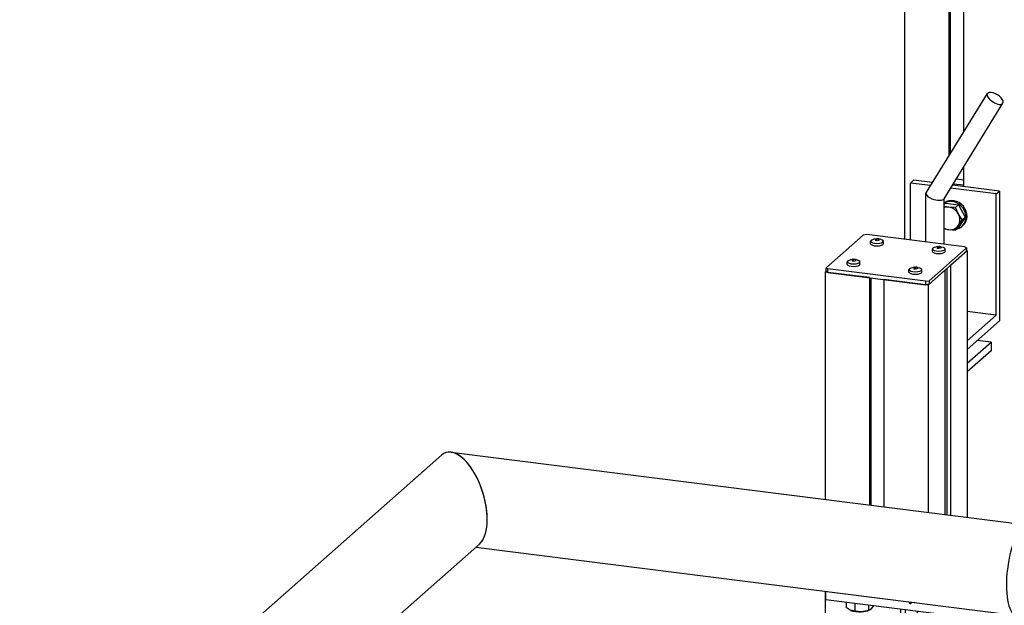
# Model space of a CAD drawing. Header units: millimetres. Extents: x 4464 to 5058, y 2900 to 3320.
# Tile 105 of 110: x 5023 to 5037, y 3217 to 3225. Entities that reach past the tile are written whole.
import ezdxf

# ---------------------------------------------------------------- set-up
doc = ezdxf.new("R2010")
doc.units = ezdxf.units.MM
doc.linetypes.add('STRICHPUNKT2', pattern=[18.5, 10, -4, 0.5, -4])
doc.layers.get('0').update_dxf_attribs({"linetype": 'CONTINUOUS'})
doc.layers.add('LE_ALL', color=7, linetype='CONTINUOUS', lineweight=50)
doc.layers.add('LE_GREEN', color=3, linetype='CONTINUOUS')
doc.layers.add('LE_RED', color=1, linetype='CONTINUOUS')

# ---------------------------------------------------------------- blocks, each defined once
blk = doc.blocks.new('PV-SCHERM PROFIEL 60X37_00578', base_point=(5036.11, 3223.383))
for p, q in [((5035.309, 3221.919), (5035.309, 3229.269)), ((5035.929, 3223.09), (5035.929, 3229.161)), ((5036.11, 3223.383), (5036.11, 3229.168)), ((5036.11, 3222.639), (5036.11, 3222.908))]:
    blk.add_line(p, q)
blk.add_lwpolyline([(5035.912, 3223.062), (5035.912, 3229.193), (5035.309, 3229.269)])
blk = doc.blocks.new('PV-SCHERM PROFIEL 60X37_00577')
blk.add_blockref('PV-SCHERM PROFIEL 60X37_00578', (5036.11, 3223.383))
blk = doc.blocks.new('Profielen_00572')
blk.add_blockref('PV-SCHERM PROFIEL 60X37_00577', (0, 0))
blk = doc.blocks.new('Massieve as 10_00636', base_point=(5036.644, 3223.772))
for p, q in [((5035.597, 3222.553), (5036.431, 3223.904)), ((5035.841, 3222.472), (5036.644, 3223.772)), ((5035.594, 3221.883), (5035.594, 3222.542)), ((5035.844, 3221.852), (5035.844, 3222.477))]:
    blk.add_line(p, q)
for centre, major_axis, ratio, start_param, end_param in [((5036.538, 3223.838), (0.106, -0.066), 0.455342, 0, 3.141593), ((5036.538, 3223.838), (0.106, -0.066), 0.455342, 3.141593, 6.283185), ((5035.719, 3222.512), (0.124, -0.035), 0.396084, 3.029645, 3.25354), ((5035.719, 3222.512), (0.124, -0.035), 0.396084, 3.25354, 4.462969), ((5035.719, 3222.512), (0.124, -0.035), 0.396084, 4.462969, 6.171238)]:
    blk.add_ellipse(centre, major_axis=major_axis, ratio=ratio, start_param=start_param, end_param=end_param)
blk = doc.blocks.new('Massieve as 10_00635')
blk.add_blockref('Massieve as 10_00636', (5036.644, 3223.772))
blk = doc.blocks.new('Hoeklijn 75x50x5_00639', base_point=(5036.156, 3220.54))
for p, q in [((5035.382, 3222.686), (5035.426, 3222.725)), ((5035.684, 3222.693), (5035.426, 3222.725)), ((5035.382, 3221.91), (5035.382, 3222.686)), ((5035.658, 3222.651), (5035.382, 3222.686)), ((5036.551, 3222.539), (5035.931, 3222.617)), ((5036.596, 3222.578), (5035.957, 3222.658))]:
    blk.add_line(p, q)
for points in [[(5036.596, 3222.578), (5036.596, 3220.81), (5036.156, 3220.422)], [(5036.551, 3220.889), (5036.551, 3222.539), (5036.596, 3222.578)], [(5036.156, 3220.54), (5036.551, 3220.889), (5036.156, 3220.939)]]:
    blk.add_lwpolyline(points)
blk = doc.blocks.new('Hoeklijn 75x50x5_00638')
blk.add_blockref('Hoeklijn 75x50x5_00639', (5036.156, 3220.54))
blk = doc.blocks.new('1011 Moerblok M8_00645', base_point=(5035.969, 3222.678))
for p, q in [((5036.01, 3222.744), (5036.11, 3222.732)), ((5035.969, 3222.678), (5036.11, 3222.66))]:
    blk.add_line(p, q)
blk = doc.blocks.new('1011 Moerblok M8_00644')
blk.add_blockref('1011 Moerblok M8_00645', (5035.969, 3222.678))
blk = doc.blocks.new('Sluitring (DIN 125)-M8_00647', base_point=(5036.099, 3222.109))
blk.add_line((5036.085, 3222.096), (5036.099, 3222.109))
for centre, start_param, end_param in [((5035.967, 3222.259), 6.283185, 9.353196), ((5035.953, 3222.246), 6.283185, 9.257041), ((5035.953, 3222.246), 5.846659, 6.283185)]:
    blk.add_ellipse(centre, major_axis=(0.132, -0.15), ratio=0.881917, start_param=start_param, end_param=end_param)
blk = doc.blocks.new('Sluitring (DIN 125)-M8_00646')
blk.add_blockref('Sluitring (DIN 125)-M8_00647', (5036.099, 3222.109))
blk = doc.blocks.new('Zeskant tapbout-M8x20 (DIN 933)_00649', base_point=(5036.037, 3222.265))
for p, q in [((5035.865, 3222.411), (5035.844, 3222.393)), ((5035.906, 3222.358), (5035.844, 3222.369)), ((5035.865, 3222.411), (5036.04, 3222.389)), ((5035.999, 3222.352), (5035.906, 3222.358)), ((5036.04, 3222.389), (5035.999, 3222.352)), ((5036.037, 3222.265), (5035.999, 3222.352)), ((5036.037, 3222.112), (5036.086, 3222.188)), ((5036.128, 3222.224), (5036.04, 3222.082)), ((5035.844, 3222.063), (5035.906, 3222.052)), ((5035.906, 3222.052), (5035.999, 3222.045)), ((5035.999, 3222.045), (5036.037, 3222.112)), ((5036.04, 3222.082), (5035.999, 3222.045))]:
    blk.add_line(p, q)
blk.add_lwpolyline([(5036.04, 3222.389), (5036.128, 3222.224), (5036.086, 3222.188), (5036.037, 3222.265)])
for start_param, end_param in [(2.356194, 2.772724), (1.308997, 2.356194), (0.261799, 1.308997), (5.081258, 5.497787), (5.497787, 6.544985)]:
    blk.add_ellipse((5035.906, 3222.205), major_axis=(0.107, -0.122), ratio=0.881917, start_param=start_param, end_param=end_param)
blk = doc.blocks.new('Zeskant tapbout-M8x20 (DIN 933)_00648')
blk.add_blockref('Zeskant tapbout-M8x20 (DIN 933)_00649', (5036.037, 3222.265))
blk = doc.blocks.new('Montage scherm_00642')
for name in ['1011 Moerblok M8_00644', 'Sluitring (DIN 125)-M8_00646', 'Zeskant tapbout-M8x20 (DIN 933)_00648']:
    blk.add_blockref(name, (0, 0))
blk = doc.blocks.new('deel aan het scherm_00637')
for name in ['Hoeklijn 75x50x5_00638', 'Montage scherm_00642']:
    blk.add_blockref(name, (0, 0))
blk = doc.blocks.new('Koppeling draaibaar windscherm_00634')
for name in ['Massieve as 10_00635', 'deel aan het scherm_00637']:
    blk.add_blockref(name, (0, 0))
blk = doc.blocks.new('Privacyscherm 60-37_00547')
for name in ['Profielen_00572', 'Koppeling draaibaar windscherm_00634']:
    blk.add_blockref(name, (0, 0))
blk = doc.blocks.new('BALUSTER PROFIEL 80X15 R4_01868', base_point=(5035.921, 3212.937))
for p, q in [((5035.252, 3205.283), (5035.252, 3216.886)), ((5035.317, 3205.34), (5035.317, 3216.878)), ((5035.481, 3216.857), (5035.317, 3216.878)), ((5035.481, 3205.484), (5035.481, 3216.857)), ((5035.61, 3205.598), (5035.61, 3216.841)), ((5036.246, 3215.252), (5035.853, 3216.81)), ((5036.246, 3206.15), (5036.246, 3215.252))]:
    blk.add_line(p, q)
blk.add_lwpolyline([(5036.252, 3206.15), (5036.252, 3215.203)])
for centre, major_axis, ratio, start_param, end_param in [((5036.152, 3215.264), (0.065, -0.136), 0.559575, 0.864613, 1.22598), ((5035.884, 3212.64), (-0.037, -0.298), 0.333333, 3.141593, 6.283185), ((5035.884, 3212.64), (-0.037, -0.298), 0.333333, 0, 3.141593)]:
    blk.add_ellipse(centre, major_axis=major_axis, ratio=ratio, start_param=start_param, end_param=end_param)
at = {"layer": 'LE_RED'}
for start_param, end_param in [(3.141593, 6.283185), (2.093172, 3.141593), (6.283185, 6.805561)]:
    blk.add_ellipse((5035.399, 3212.389), major_axis=(0.0496, -0.0563), ratio=0.881917, start_param=start_param, end_param=end_param, dxfattribs=at)
blk = doc.blocks.new('_01870', base_point=(5035.817, 3212.648))
at = {"layer": 'LE_ALL', "color": 1, "linetype": 'STRICHPUNKT2'}
for p, q in [((5035.884, 3212.64), (5035.884, 3212.993)), ((5035.817, 3212.648), (5035.954, 3212.631)), ((5035.884, 3212.64), (5036.016, 3212.757)), ((5035.884, 3212.64), (5035.751, 3212.523)), ((5035.884, 3212.64), (5035.884, 3212.286)), ((5035.399, 3212.389), (5035.294, 3212.402)), ((5035.386, 3212.377), (5035.44, 3212.425)), ((5035.399, 3212.389), (5035.399, 3212.495)), ((5035.399, 3212.389), (5035.399, 3212.283)), ((5035.399, 3212.389), (5035.504, 3212.376))]:
    blk.add_line(p, q, dxfattribs=at)
blk = doc.blocks.new('_01869')
blk.add_blockref('_01870', (5035.817, 3212.648))
blk = doc.blocks.new('DIN 13-M6_01872', base_point=(5035.44, 3212.342))
for start_param, end_param in [(3.141593, 6.283185), (0, 3.141593)]:
    blk.add_ellipse((5035.399, 3212.389), major_axis=(0.0413, -0.0469), ratio=0.881917, start_param=start_param, end_param=end_param)
at = {"layer": 'LE_RED'}
for start_param, end_param in [(3.141593, 6.283185), (2.093172, 3.141593), (6.283185, 6.805561)]:
    blk.add_ellipse((5035.399, 3212.389), major_axis=(0.0496, -0.0563), ratio=0.881917, start_param=start_param, end_param=end_param, dxfattribs=at)
blk = doc.blocks.new('DIN 13-M6_01871')
blk.add_blockref('DIN 13-M6_01872', (5035.44, 3212.342))
blk = doc.blocks.new('BALUSTER PROFIEL 80X15 R4_01867')
for name, p in [('BALUSTER PROFIEL 80X15 R4_01868', (5035.921, 3212.937)), ('_01869', (0, 0)), ('DIN 13-M6_01871', (0, 0))]:
    blk.add_blockref(name, p)
blk = doc.blocks.new('Hoeklijn 200x100x10_01875', base_point=(5035.69, 3203.083))
for p, q in [((5036.237, 3206.151), (5034.469, 3204.592)), ((5034.792, 3204.641), (5036.471, 3206.122)), ((5036.471, 3206.122), (5036.237, 3206.151)), ((5036.471, 3205.528), (5036.471, 3206.122)), ((5036.471, 3204.429), (5036.471, 3205.154)), ((5036.896, 3204.376), (5034.792, 3204.641)), ((5034.469, 3204.592), (5036.808, 3204.298)), ((5034.469, 3202.235), (5034.469, 3204.592)), ((5036.808, 3204.298), (5036.896, 3204.376)), ((5035.837, 3203.418), (5035.557, 3203.454)), ((5035.779, 3203.161), (5035.926, 3203.143)), ((5035.837, 3203.065), (5035.926, 3203.143)), ((5035.69, 3203.083), (5035.837, 3203.065))]:
    blk.add_line(p, q)
for points in [[(5036.808, 3201.941), (5036.896, 3202.019), (5036.896, 3204.376)], [(5034.469, 3202.235), (5036.808, 3201.941), (5036.808, 3204.298)]]:
    blk.add_lwpolyline(points)
for centre, major_axis, ratio, start_param, end_param in [((5036.383, 3204.866), (-0.0078, -0.062), 0.333333, 3.141593, 6.283185), ((5036.383, 3204.866), (-0.0078, -0.062), 0.333333, 0, 3.141593), ((5035.557, 3203.277), (0.124, -0.141), 0.881917, 3.141593, 4.597824), ((5035.557, 3203.277), (0.124, -0.141), 0.881917, 2.356194, 3.141593), ((5035.645, 3203.355), (0.124, -0.141), 0.881917, 3.505949, 4.597824), ((5035.837, 3203.242), (0.124, -0.141), 0.881917, 6.283185, 8.63938), ((5035.926, 3203.32), (0.124, -0.141), 0.881917, 5.497787, 5.918829), ((5035.837, 3203.242), (0.124, -0.141), 0.881917, 5.497787, 6.283185)]:
    blk.add_ellipse(centre, major_axis=major_axis, ratio=ratio, start_param=start_param, end_param=end_param)
blk = doc.blocks.new('_01877', base_point=(5035.937, 3203.329))
at = {"layer": 'LE_ALL', "color": 1, "linetype": 'STRICHPUNKT2'}
for p, q in [((5036.383, 3204.866), (5036.349, 3204.836)), ((5036.362, 3204.868), (5036.412, 3204.862)), ((5036.383, 3204.866), (5036.383, 3204.954)), ((5036.383, 3204.866), (5036.416, 3204.895)), ((5036.383, 3204.866), (5036.383, 3204.777)), ((5035.557, 3203.305), (5035.557, 3203.524)), ((5035.645, 3203.383), (5035.645, 3203.443)), ((5035.837, 3202.994), (5035.837, 3203.489)), ((5035.311, 3203.308), (5035.528, 3203.28)), ((5035.47, 3203.377), (5035.617, 3203.358)), ((5035.937, 3203.329), (5035.811, 3203.218)), ((5035.926, 3203.143), (5035.926, 3203.383))]:
    blk.add_line(p, q, dxfattribs=at)
blk = doc.blocks.new('_01876')
blk.add_blockref('_01877', (5035.937, 3203.329))
blk = doc.blocks.new('Hoeklijn 200x100x10_01874')
for name, p in [('Hoeklijn 200x100x10_01875', (5035.69, 3203.083)), ('_01876', (0, 0))]:
    blk.add_blockref(name, p)
blk = doc.blocks.new('Hoeklijn 200x100x10_01879', base_point=(5033.031, 3203.772))
for p, q in [((5033.973, 3204.744), (5035.252, 3205.872)), ((5031.78, 3204.931), (5031.868, 3205.009)), ((5031.868, 3205.009), (5033.973, 3204.744)), ((5034.119, 3204.637), (5031.78, 3204.931)), ((5031.78, 3204.931), (5031.78, 3202.795)), ((5033.031, 3203.772), (5032.751, 3203.807)), ((5032.884, 3203.437), (5033.031, 3203.418)), ((5032.973, 3203.515), (5033.12, 3203.496)), ((5033.12, 3203.496), (5033.031, 3203.418)), ((5031.78, 3202.684), (5031.78, 3202.574)), ((5034.469, 3202.589), (5034.119, 3202.28)), ((5034.119, 3202.28), (5031.78, 3202.574))]:
    blk.add_line(p, q)
blk.add_lwpolyline([(5035.252, 3205.636), (5034.119, 3204.637), (5034.119, 3202.28)])
for centre, start_param, end_param in [((5032.751, 3203.63), 2.356194, 3.141593), ((5032.839, 3203.708), 3.505949, 4.597824), ((5032.751, 3203.63), 3.141593, 4.597824), ((5033.031, 3203.595), 6.283185, 8.63938), ((5033.031, 3203.595), 5.497787, 6.283185), ((5033.12, 3203.673), 5.497787, 5.918829)]:
    blk.add_ellipse(centre, major_axis=(0.124, -0.141), ratio=0.881917, start_param=start_param, end_param=end_param)
blk = doc.blocks.new('_01881', base_point=(5033.131, 3203.683))
at = {"layer": 'LE_ALL', "color": 1, "linetype": 'STRICHPUNKT2'}
for p, q in [((5032.751, 3203.878), (5032.751, 3203.659)), ((5032.839, 3203.796), (5032.839, 3203.737)), ((5033.031, 3203.843), (5033.031, 3203.348)), ((5032.722, 3203.634), (5032.505, 3203.661)), ((5032.811, 3203.712), (5032.664, 3203.731)), ((5033.131, 3203.683), (5033.005, 3203.572)), ((5033.12, 3203.737), (5033.12, 3203.496))]:
    blk.add_line(p, q, dxfattribs=at)
blk = doc.blocks.new('_01880')
blk.add_blockref('_01881', (5033.131, 3203.683))
blk = doc.blocks.new('Hoeklijn 200x100x10_01878')
for name, p in [('Hoeklijn 200x100x10_01879', (5033.031, 3203.772)), ('_01880', (0, 0))]:
    blk.add_blockref(name, p)
blk = doc.blocks.new('Precisie buis 22x3_01883', base_point=(5035.859, 3212.441))
for p, q in [((5035.878, 3212.917), (5035.918, 3212.912)), ((5035.81, 3212.372), (5035.849, 3212.367))]:
    blk.add_line(p, q)
for major_axis, start_param, end_param in [((-0.034, -0.273), 3.141593, 6.283185), ((-0.025, -0.198), 3.141593, 6.283185), ((-0.034, -0.273), 0, 3.141593), ((-0.025, -0.198), 0, 3.141593)]:
    blk.add_ellipse((5035.884, 3212.64), major_axis=major_axis, ratio=0.333333, start_param=start_param, end_param=end_param)
blk = doc.blocks.new('Precisie buis 22x3_01882')
blk.add_blockref('Precisie buis 22x3_01883', (5035.859, 3212.441))
blk = doc.blocks.new('153.1.100 100 x 5 50 x 47 PM6_01885', base_point=(5034.23, 3217.015))
for p, q in [((5034.23, 3217.015), (5034.23, 3217.13)), ((5036.568, 3216.72), (5034.23, 3217.015)), ((5035.356, 3216.988), (5035.442, 3216.977)), ((5036.568, 3216.836), (5036.568, 3216.72)), ((5036.568, 3216.72), (5036.683, 3216.821))]:
    blk.add_line(p, q)
blk = doc.blocks.new('_01887', base_point=(5035.397, 3216.983))
at = {"layer": 'LE_ALL', "color": 1, "linetype": 'STRICHPUNKT2'}
blk.add_line((5035.397, 3216.983), (5035.369, 3216.959), dxfattribs=at)
blk = doc.blocks.new('_01886')
blk.add_blockref('_01887', (5035.397, 3216.983))
blk = doc.blocks.new('153.1.100 100 x 5 50 x 47 PM6_01884')
for name, p in [('153.1.100 100 x 5 50 x 47 PM6_01885', (5034.23, 3217.015)), ('_01886', (0, 0))]:
    blk.add_blockref(name, p)
blk = doc.blocks.new('Sluitring (DIN 125)-M10_01891', base_point=(5036.24, 3205.62))
for p, q in [((5036.193, 3205.626), (5036.24, 3205.62)), ((5036.13, 3205.13), (5036.177, 3205.124))]:
    blk.add_line(p, q)
at = {"layer": 'LE_GREEN'}
for centre, start_param, end_param in [((5036.162, 3205.378), 3.141593, 6.283185), ((5036.208, 3205.372), 3.141593, 6.283185), ((5036.208, 3205.372), 2.614153, 3.141593), ((5036.208, 3205.372), 0, 0.527439)]:
    blk.add_ellipse(centre, major_axis=(-0.031, -0.248), ratio=0.333333, start_param=start_param, end_param=end_param, dxfattribs=at)
blk = doc.blocks.new('Sluitring (DIN 125)-M10_01890')
blk.add_blockref('Sluitring (DIN 125)-M10_01891', (5036.24, 3205.62))
blk = doc.blocks.new('Hoge dopmoer (DIN 1587)-M10_01893', base_point=(5036.4, 3205.159))
for p, q in [((5036.219, 3205.588), (5036.385, 3205.567)), ((5036.372, 3205.162), (5036.431, 3205.155))]:
    blk.add_line(p, q)
for points in [[(5036.219, 3205.588), (5036.149, 3205.417), (5036.314, 3205.396)], [(5036.4, 3205.159), (5036.385, 3205.132), (5036.314, 3205.178), (5036.314, 3205.396), (5036.385, 3205.567), (5036.444, 3205.531)], [(5036.149, 3205.417), (5036.149, 3205.199), (5036.314, 3205.178)], [(5036.149, 3205.199), (5036.219, 3205.153), (5036.385, 3205.132)]]:
    blk.add_lwpolyline(points)
blk.add_lwpolyline([(5036.419, 3205.534), (5036.477, 3205.527, -1), (5036.431, 3205.155)], format="xyb")
for centre in [(5036.396, 3205.348), (5036.454, 3205.341)]:
    blk.add_ellipse(centre, major_axis=(-0.023, -0.186), ratio=0.333333, start_param=3.141593, end_param=6.283185)
blk = doc.blocks.new('Hoge dopmoer (DIN 1587)-M10_01892')
blk.add_blockref('Hoge dopmoer (DIN 1587)-M10_01893', (5036.4, 3205.159))
blk = doc.blocks.new('Montage hoeklijn aan baluster_01889')
for name in ['Sluitring (DIN 125)-M10_01890', 'Hoge dopmoer (DIN 1587)-M10_01892']:
    blk.add_blockref(name, (0, 0))
blk = doc.blocks.new('Carrosseriering M12 (ISO 7093 _ DIN 9021)_01896', base_point=(5033.087, 3203.569))
for centre, start_param, end_param in [((5032.979, 3203.691), 3.317607, 3.810313), ((5033.008, 3203.716), 3.536683, 3.810313), ((5032.979, 3203.691), 6.283185, 7.508071), ((5032.979, 3203.691), 5.614465, 6.283185), ((5033.008, 3203.716), 5.614465, 6.147079)]:
    blk.add_ellipse(centre, major_axis=(0.107, -0.122), ratio=0.881917, start_param=start_param, end_param=end_param)
blk = doc.blocks.new('Carrosseriering M12 (ISO 7093 _ DIN 9021)_01895')
blk.add_blockref('Carrosseriering M12 (ISO 7093 _ DIN 9021)_01896', (5033.087, 3203.569))
blk = doc.blocks.new('Hoge dopmoer (DIN 1587)-M12_01898', base_point=(5033.041, 3203.575))
at = {"layer": 'LE_RED'}
for start_param, end_param in [(3.502147, 3.696404), (5.728374, 6.283185), (0, 0.148825)]:
    blk.add_ellipse((5033.008, 3203.716), major_axis=(0.099, -0.113), ratio=0.881917, start_param=start_param, end_param=end_param, dxfattribs=at)
blk = doc.blocks.new('GEWINDE_01900', base_point=(5033.041, 3203.575))
blk.add_ellipse((5033.013, 3203.721), major_axis=(0.0843, -0.0956), ratio=0.881917, start_param=0, end_param=0.61832)
at = {"layer": 'LE_RED'}
for start_param, end_param in [(3.502147, 3.696404), (5.728374, 6.283185), (0, 0.148825)]:
    blk.add_ellipse((5033.008, 3203.716), major_axis=(0.099, -0.113), ratio=0.881917, start_param=start_param, end_param=end_param, dxfattribs=at)
blk = doc.blocks.new('GEWINDE_01899')
blk.add_blockref('GEWINDE_01900', (5033.041, 3203.575))
blk = doc.blocks.new('Hoge dopmoer (DIN 1587)-M12_01897')
for name, p in [('Hoge dopmoer (DIN 1587)-M12_01898', (5033.041, 3203.575)), ('GEWINDE_01899', (0, 0))]:
    blk.add_blockref(name, p)
blk = doc.blocks.new('Draadstang-M12x140_01902', base_point=(5031.802, 3202.822))
for p, q in [((5032.898, 3203.789), (5031.802, 3202.822)), ((5033.097, 3203.625), (5031.97, 3202.631))]:
    blk.add_line(p, q)
for start_param, end_param in [(6.283185, 9.424778), (3.141593, 6.283185)]:
    blk.add_ellipse((5031.886, 3202.726), major_axis=(0.0843, -0.0956), ratio=0.881917, start_param=start_param, end_param=end_param)
blk = doc.blocks.new('Draadstang-M12x140_01901')
blk.add_blockref('Draadstang-M12x140_01902', (5031.802, 3202.822))
blk = doc.blocks.new('Montage baluster_01894')
for name in ['Carrosseriering M12 (ISO 7093 _ DIN 9021)_01895', 'Draadstang-M12x140_01901', 'Hoge dopmoer (DIN 1587)-M12_01897']:
    blk.add_blockref(name, (0, 0))
blk = doc.blocks.new('Carrosseriering M12 (ISO 7093 _ DIN 9021)_01905', base_point=(5035.893, 3203.215))
for centre, start_param, end_param in [((5035.786, 3203.337), 3.317607, 3.810313), ((5035.815, 3203.363), 3.536683, 3.810313), ((5035.786, 3203.337), 6.283185, 7.508071), ((5035.786, 3203.337), 5.614465, 6.283185), ((5035.815, 3203.363), 5.614465, 6.147079)]:
    blk.add_ellipse(centre, major_axis=(0.107, -0.122), ratio=0.881917, start_param=start_param, end_param=end_param)
blk = doc.blocks.new('Carrosseriering M12 (ISO 7093 _ DIN 9021)_01904')
blk.add_blockref('Carrosseriering M12 (ISO 7093 _ DIN 9021)_01905', (5035.893, 3203.215))
blk = doc.blocks.new('Hoge dopmoer (DIN 1587)-M12_01907', base_point=(5035.847, 3203.221))
at = {"layer": 'LE_RED'}
for start_param, end_param in [(3.502147, 3.696404), (0, 0.148825), (5.728374, 6.283185)]:
    blk.add_ellipse((5035.815, 3203.363), major_axis=(0.099, -0.113), ratio=0.881917, start_param=start_param, end_param=end_param, dxfattribs=at)
blk = doc.blocks.new('GEWINDE_01909', base_point=(5035.847, 3203.221))
blk.add_ellipse((5035.819, 3203.367), major_axis=(0.0843, -0.0956), ratio=0.881917, start_param=6.283185, end_param=6.901505)
at = {"layer": 'LE_RED'}
for start_param, end_param in [(3.502147, 3.696404), (0, 0.148825), (5.728374, 6.283185)]:
    blk.add_ellipse((5035.815, 3203.363), major_axis=(0.099, -0.113), ratio=0.881917, start_param=start_param, end_param=end_param, dxfattribs=at)
blk = doc.blocks.new('GEWINDE_01908')
blk.add_blockref('GEWINDE_01909', (5035.847, 3203.221))
blk = doc.blocks.new('Hoge dopmoer (DIN 1587)-M12_01906')
for name, p in [('Hoge dopmoer (DIN 1587)-M12_01907', (5035.847, 3203.221)), ('GEWINDE_01908', (0, 0))]:
    blk.add_blockref(name, p)
blk = doc.blocks.new('Draadstang-M12x140_01911', base_point=(5034.608, 3202.469))
for p, q in [((5035.704, 3203.435), (5034.608, 3202.469)), ((5035.904, 3203.271), (5034.776, 3202.277))]:
    blk.add_line(p, q)
for start_param, end_param in [(3.141593, 6.283185), (0, 3.141593)]:
    blk.add_ellipse((5034.692, 3202.373), major_axis=(0.0843, -0.0956), ratio=0.881917, start_param=start_param, end_param=end_param)
blk = doc.blocks.new('Draadstang-M12x140_01910')
blk.add_blockref('Draadstang-M12x140_01911', (5034.608, 3202.469))
blk = doc.blocks.new('Montage baluster_01903')
for name in ['Draadstang-M12x140_01910', 'Carrosseriering M12 (ISO 7093 _ DIN 9021)_01904', 'Hoge dopmoer (DIN 1587)-M12_01906']:
    blk.add_blockref(name, (0, 0))
blk = doc.blocks.new('Stelschroef (DIN 913 - ISO 4026)-M6x20_01914', base_point=(5035.394, 3212.425))
for p in [(5035.407, 3212.446), (5035.415, 3212.444)]:
    blk.add_line(p, (5035.394, 3212.425))
for points in [[(5035.394, 3212.425), (5035.414, 3212.387), (5035.454, 3212.382)], [(5035.438, 3212.428), (5035.445, 3212.415), (5035.414, 3212.387)]]:
    blk.add_lwpolyline(points)
at = {"layer": 'LE_RED'}
blk.add_ellipse((5035.434, 3212.42), major_axis=(0.0413, -0.0469), ratio=0.881917, start_param=3.583421, end_param=5.841357, dxfattribs=at)
blk = doc.blocks.new('GEWINDE_01916', base_point=(5035.454, 3212.362))
at = {"layer": 'LE_RED'}
blk.add_ellipse((5035.434, 3212.42), major_axis=(0.0413, -0.0469), ratio=0.881917, start_param=3.583421, end_param=5.841357, dxfattribs=at)
blk = doc.blocks.new('GEWINDE_01915')
blk.add_blockref('GEWINDE_01916', (5035.454, 3212.362))
blk = doc.blocks.new('Stelschroef (DIN 913 - ISO 4026)-M6x20_01913')
for name, p in [('Stelschroef (DIN 913 - ISO 4026)-M6x20_01914', (5035.394, 3212.425)), ('GEWINDE_01915', (0, 0))]:
    blk.add_blockref(name, p)
blk = doc.blocks.new('Montage sierregel_01912')
blk.add_blockref('Stelschroef (DIN 913 - ISO 4026)-M6x20_01913', (0, 0))
blk = doc.blocks.new('Zeskant tapbout-M8x16 (DIN 933)_01924', base_point=(5036.143, 3216.774))
for p, q in [((5036.143, 3216.774), (5036.143, 3216.703)), ((5036.199, 3216.666), (5036.143, 3216.703)), ((5036.262, 3216.759), (5036.262, 3216.654)), ((5036.447, 3216.735), (5036.447, 3216.664)), ((5036.48, 3216.68), (5036.462, 3216.668)), ((5036.513, 3216.723), (5036.48, 3216.68)), ((5036.262, 3216.654), (5036.202, 3216.665)), ((5036.354, 3216.645), (5036.262, 3216.654)), ((5036.447, 3216.664), (5036.354, 3216.645)), ((5036.462, 3216.668), (5036.447, 3216.664))]:
    blk.add_line(p, q)
for start_param, end_param in [(3.827423, 4.874621), (4.874621, 5.624127)]:
    blk.add_ellipse((5036.328, 3216.699), major_axis=(0.163, 0), ratio=0.333333, start_param=start_param, end_param=end_param)
blk = doc.blocks.new('Zeskant tapbout-M8x16 (DIN 933)_01923')
blk.add_blockref('Zeskant tapbout-M8x16 (DIN 933)_01924', (5036.143, 3216.774))
blk = doc.blocks.new('Montage handregel_01922')
blk.add_blockref('Zeskant tapbout-M8x16 (DIN 933)_01923', (0, 0))
blk = doc.blocks.new('Zeskant tapbout-M8x16 (DIN 933)_01927', base_point=(5034.506, 3216.98))
for p, q in [((5034.506, 3216.98), (5034.506, 3216.909)), ((5034.625, 3216.965), (5034.625, 3216.86)), ((5034.81, 3216.941), (5034.81, 3216.87)), ((5034.562, 3216.872), (5034.506, 3216.909)), ((5034.625, 3216.86), (5034.565, 3216.871)), ((5034.717, 3216.852), (5034.625, 3216.86)), ((5034.81, 3216.87), (5034.717, 3216.852)), ((5034.825, 3216.875), (5034.81, 3216.87)), ((5034.843, 3216.886), (5034.825, 3216.875)), ((5034.876, 3216.929), (5034.843, 3216.886))]:
    blk.add_line(p, q)
for start_param, end_param in [(3.827423, 4.874621), (4.874621, 5.624127)]:
    blk.add_ellipse((5034.691, 3216.905), major_axis=(0.163, 0), ratio=0.333333, start_param=start_param, end_param=end_param)
blk = doc.blocks.new('Zeskant tapbout-M8x16 (DIN 933)_01926')
blk.add_blockref('Zeskant tapbout-M8x16 (DIN 933)_01927', (5034.506, 3216.98))
blk = doc.blocks.new('Montage handregel_01925')
blk.add_blockref('Zeskant tapbout-M8x16 (DIN 933)_01926', (0, 0))
blk = doc.blocks.new('Montage_01888')
for name in ['Montage handregel_01925', 'Montage handregel_01922', 'Montage sierregel_01912', 'Montage hoeklijn aan baluster_01889', 'Montage baluster_01894', 'Montage baluster_01903']:
    blk.add_blockref(name, (0, 0))
blk = doc.blocks.new('Tussen baluster (eind)_01866')
for name in ['153.1.100 100 x 5 50 x 47 PM6_01884', 'Montage_01888', 'BALUSTER PROFIEL 80X15 R4_01867', 'Precisie buis 22x3_01882', 'Hoeklijn 200x100x10_01874', 'Hoeklijn 200x100x10_01878']:
    blk.add_blockref(name, (0, 0))
blk = doc.blocks.new('Profiel 60x60_02118', base_point=(5036.145, 3221.767))
for p, q in [((5036.156, 3221.766), (5036.156, 3218.138)), ((5035.853, 3221.499), (5035.853, 3218.176)), ((5035.881, 3221.524), (5035.881, 3218.172)), ((5035.928, 3221.565), (5035.928, 3218.166)), ((5034.222, 3221.475), (5034.222, 3218.381)), ((5034.824, 3221.399), (5034.824, 3218.306)), ((5034.842, 3221.397), (5034.842, 3218.303)), ((5035.023, 3221.374), (5035.023, 3218.281)), ((5035.625, 3221.298), (5035.625, 3218.205)), ((5034.222, 3217.131), (5034.222, 3213.227))]:
    blk.add_line(p, q)
for points in [[(5036.145, 3221.767), (5036.156, 3221.766), (5035.928, 3221.565)], [(5035.853, 3221.499), (5035.625, 3221.298), (5035.023, 3221.374)], [(5034.824, 3221.399), (5034.222, 3221.475), (5034.233, 3221.484)]]:
    blk.add_lwpolyline(points)
blk = doc.blocks.new('Profiel 60x60_02117')
blk.add_blockref('Profiel 60x60_02118', (5036.145, 3221.767))
blk = doc.blocks.new('Plaatwerk D_ 2_02187', base_point=(5034.257, 3221.47))
for p, q in [((5034.739, 3221.978), (5034.236, 3221.533)), ((5034.788, 3221.985), (5034.739, 3221.978)), ((5036.121, 3221.817), (5034.788, 3221.985)), ((5036.145, 3221.805), (5036.121, 3221.817)), ((5036.142, 3221.801), (5036.145, 3221.805)), ((5036.145, 3221.805), (5036.145, 3221.758)), ((5036.142, 3221.754), (5035.639, 3221.31)), ((5036.145, 3221.758), (5036.142, 3221.754)), ((5034.236, 3221.533), (5034.233, 3221.529)), ((5034.233, 3221.529), (5034.257, 3221.517)), ((5035.59, 3221.349), (5034.257, 3221.517)), ((5034.257, 3221.47), (5034.257, 3221.517)), ((5034.257, 3221.47), (5034.233, 3221.482)), ((5034.257, 3221.47), (5035.59, 3221.302)), ((5035.59, 3221.349), (5035.639, 3221.357)), ((5035.59, 3221.349), (5035.59, 3221.302)), ((5035.639, 3221.31), (5035.59, 3221.302))]:
    blk.add_line(p, q)
for points in [[(5036.142, 3221.801), (5035.639, 3221.357), (5035.639, 3221.31)], [(5036.142, 3221.801), (5036.142, 3221.754)], [(5034.233, 3221.482), (5034.233, 3221.529)]]:
    blk.add_lwpolyline(points)
blk = doc.blocks.new('Plaatwerk D_ 2_02186')
blk.add_blockref('Plaatwerk D_ 2_02187', (5034.257, 3221.47))
blk = doc.blocks.new('ISO 14585-ST3.5x9.5-A2-C_02190', base_point=(5035.745, 3221.802))
for p, q in [((5035.682, 3221.755), (5035.682, 3221.789)), ((5035.757, 3221.823), (5035.737, 3221.818)), ((5035.745, 3221.802), (5035.769, 3221.799)), ((5035.757, 3221.804), (5035.757, 3221.823)), ((5035.769, 3221.798), (5035.769, 3221.824)), ((5035.793, 3221.806), (5035.793, 3221.821)), ((5035.857, 3221.755), (5035.857, 3221.789))]:
    blk.add_line(p, q)
blk.add_lwpolyline([(5035.693, 3221.804, -0.133936), (5035.769, 3221.824, -0.133936), (5035.845, 3221.804)], format="xyb")
blk.add_lwpolyline([(5035.781, 3221.8), (5035.806, 3221.809), (5035.793, 3221.821), (5035.769, 3221.824)])
for centre, start_param, end_param in [((5035.769, 3221.789), 2.626877, 3.141593), ((5035.769, 3221.789), 3.141593, 6.283185), ((5035.769, 3221.789), 6.283185, 6.797901), ((5035.769, 3221.755), 3.141593, 6.283185)]:
    blk.add_ellipse(centre, major_axis=(0.0875, 0), ratio=0.333333, start_param=start_param, end_param=end_param)
blk = doc.blocks.new('ISO 14585-ST3.5x9.5-A2-C_02189')
blk.add_blockref('ISO 14585-ST3.5x9.5-A2-C_02190', (5035.745, 3221.802))
blk = doc.blocks.new('ISO 14585-ST3.5x9.5-A2-C_02192', base_point=(5034.903, 3221.908))
for p, q in [((5034.915, 3221.929), (5034.895, 3221.924)), ((5034.903, 3221.908), (5034.927, 3221.905)), ((5034.915, 3221.91), (5034.915, 3221.929)), ((5034.928, 3221.904), (5034.928, 3221.93)), ((5034.952, 3221.912), (5034.952, 3221.927)), ((5034.84, 3221.861), (5034.84, 3221.895)), ((5035.015, 3221.861), (5035.015, 3221.895))]:
    blk.add_line(p, q)
blk.add_lwpolyline([(5034.851, 3221.91, -0.133936), (5034.927, 3221.93, -0.133936), (5035.003, 3221.91)], format="xyb")
blk.add_lwpolyline([(5034.939, 3221.906), (5034.964, 3221.915), (5034.952, 3221.927), (5034.928, 3221.93)])
for centre, start_param, end_param in [((5034.927, 3221.895), 2.626877, 3.141593), ((5034.927, 3221.895), 6.283185, 6.797901), ((5034.927, 3221.895), 3.141593, 6.283185), ((5034.927, 3221.861), 3.141593, 6.283185)]:
    blk.add_ellipse(centre, major_axis=(0.0875, 0), ratio=0.333333, start_param=start_param, end_param=end_param)
blk = doc.blocks.new('ISO 14585-ST3.5x9.5-A2-C_02191')
blk.add_blockref('ISO 14585-ST3.5x9.5-A2-C_02192', (5034.903, 3221.908))
blk = doc.blocks.new('ISO 14585-ST3.5x9.5-A2-C_02194', base_point=(5035.426, 3221.521))
for p, q in [((5035.363, 3221.474), (5035.363, 3221.509)), ((5035.439, 3221.543), (5035.419, 3221.537)), ((5035.426, 3221.521), (5035.45, 3221.518)), ((5035.439, 3221.523), (5035.439, 3221.543)), ((5035.451, 3221.517), (5035.451, 3221.543)), ((5035.475, 3221.525), (5035.475, 3221.54)), ((5035.538, 3221.474), (5035.538, 3221.509))]:
    blk.add_line(p, q)
blk.add_lwpolyline([(5035.375, 3221.523, -0.133936), (5035.451, 3221.544, -0.133936), (5035.527, 3221.523)], format="xyb")
blk.add_lwpolyline([(5035.463, 3221.519), (5035.488, 3221.528), (5035.475, 3221.54), (5035.451, 3221.543)])
for centre, start_param, end_param in [((5035.451, 3221.509), 2.626877, 3.141593), ((5035.451, 3221.509), 3.141593, 6.283185), ((5035.451, 3221.509), 6.283185, 6.797901), ((5035.451, 3221.474), 3.141593, 6.283185)]:
    blk.add_ellipse(centre, major_axis=(0.0875, 0), ratio=0.333333, start_param=start_param, end_param=end_param)
blk = doc.blocks.new('ISO 14585-ST3.5x9.5-A2-C_02193')
blk.add_blockref('ISO 14585-ST3.5x9.5-A2-C_02194', (5035.426, 3221.521))
blk = doc.blocks.new('ISO 14585-ST3.5x9.5-A2-C_02196', base_point=(5034.585, 3221.627))
for p, q in [((5034.597, 3221.649), (5034.577, 3221.643)), ((5034.597, 3221.629), (5034.597, 3221.649)), ((5034.609, 3221.624), (5034.609, 3221.649)), ((5034.633, 3221.632), (5034.633, 3221.646)), ((5034.521, 3221.58), (5034.521, 3221.615)), ((5034.585, 3221.627), (5034.609, 3221.624)), ((5034.696, 3221.58), (5034.696, 3221.615))]:
    blk.add_line(p, q)
blk.add_lwpolyline([(5034.533, 3221.629, -0.133936), (5034.609, 3221.65, -0.133936), (5034.685, 3221.629)], format="xyb")
blk.add_lwpolyline([(5034.621, 3221.625), (5034.646, 3221.634), (5034.633, 3221.646), (5034.609, 3221.649)])
for centre, start_param, end_param in [((5034.609, 3221.615), 2.626877, 3.141593), ((5034.609, 3221.615), 3.141593, 6.283185), ((5034.609, 3221.58), 3.141593, 6.283185), ((5034.609, 3221.615), 6.283185, 6.797901)]:
    blk.add_ellipse(centre, major_axis=(0.0875, 0), ratio=0.333333, start_param=start_param, end_param=end_param)
blk = doc.blocks.new('ISO 14585-ST3.5x9.5-A2-C_02195')
blk.add_blockref('ISO 14585-ST3.5x9.5-A2-C_02196', (5034.585, 3221.627))
blk = doc.blocks.new('Montage kapje_02188')
for name in ['ISO 14585-ST3.5x9.5-A2-C_02191', 'ISO 14585-ST3.5x9.5-A2-C_02189', 'ISO 14585-ST3.5x9.5-A2-C_02195', 'ISO 14585-ST3.5x9.5-A2-C_02193']:
    blk.add_blockref(name, (0, 0))
blk = doc.blocks.new('Afdekkapje + montage_02185')
for name in ['Plaatwerk D_ 2_02186', 'Montage kapje_02188']:
    blk.add_blockref(name, (0, 0))
blk = doc.blocks.new('Hoeklijn 75x50x5_02200', base_point=(5036.481, 3220.52))
blk.add_line((5036.481, 3220.52), (5036.294, 3220.544))
blk.add_lwpolyline([(5036.156, 3220.234), (5036.481, 3220.52), (5036.481, 3220.402), (5036.156, 3220.116)])
blk = doc.blocks.new('Hoeklijn 75x50x5_02199')
blk.add_blockref('Hoeklijn 75x50x5_02200', (5036.481, 3220.52))
blk = doc.blocks.new('deel aan baluster_02198')
blk.add_blockref('Hoeklijn 75x50x5_02199', (0, 0))
blk = doc.blocks.new('Hoeklijn 75x50x5_02203', base_point=(5036.481, 3197.893))
for p, q in [((5036.156, 3197.934), (5036.481, 3197.893)), ((5036.481, 3197.893), (5036.156, 3197.606)), ((5036.481, 3197.775), (5036.481, 3197.893)), ((5036.192, 3197.52), (5036.481, 3197.775))]:
    blk.add_line(p, q)
blk = doc.blocks.new('Hoeklijn 75x50x5_02202')
blk.add_blockref('Hoeklijn 75x50x5_02203', (5036.481, 3197.893))
blk = doc.blocks.new('deel aan baluster_02201')
blk.add_blockref('Hoeklijn 75x50x5_02202', (0, 0))
blk = doc.blocks.new('Tussenkoker_02197')
for name in ['deel aan baluster_02198', 'deel aan baluster_02201']:
    blk.add_blockref(name, (0, 0))
blk = doc.blocks.new('Tussenkoker_02116')
for name in ['Afdekkapje + montage_02185', 'Profiel 60x60_02117', 'Tussenkoker_02197']:
    blk.add_blockref(name, (0, 0))
blk = doc.blocks.new('HANDREGEL PROFIEL 50X47_02232', base_point=(5036.8, 3216.806))
for p, q in [((5029.125, 3219.024), (5036.991, 3218.033)), ((5029.465, 3217.73), (5036.8, 3216.806))]:
    blk.add_line(p, q)
for centre, major_axis, ratio, start_param, end_param in [((5029.254, 3218.377), (0.197, -0.641), 0.476834, 2.929577, 3.353608), ((5029.254, 3218.377), (0.197, -0.641), 0.476834, 0.212016, 2.929577), ((5036.912, 3217.413), (-0.078, -0.62), 0.333333, 3.141593, 6.109026)]:
    blk.add_ellipse(centre, major_axis=major_axis, ratio=ratio, start_param=start_param, end_param=end_param)
blk = doc.blocks.new('HANDREGEL PROFIEL 50X47_02231')
blk.add_blockref('HANDREGEL PROFIEL 50X47_02232', (5036.8, 3216.806))
blk = doc.blocks.new('HANDREGEL PROFIEL 50X47_02234', base_point=(5021.636, 3210.825))
blk.add_line((5020.81, 3211.764), (5028.997, 3218.984))
blk.add_lwpolyline([(5021.636, 3210.825), (5029.511, 3217.771)])
blk.add_ellipse((5029.254, 3218.377), major_axis=(0.197, -0.641), ratio=0.476834, start_param=0.212016, end_param=3.353608)
blk = doc.blocks.new('HANDREGEL PROFIEL 50X47_02233')
blk.add_blockref('HANDREGEL PROFIEL 50X47_02234', (5021.636, 3210.825))
blk = doc.blocks.new('Handregel_02204')
for name in ['HANDREGEL PROFIEL 50X47_02233', 'HANDREGEL PROFIEL 50X47_02231']:
    blk.add_blockref(name, (0, 0))
blk = doc.blocks.new('_A3D0205_00030')
for name in ['Handregel_02204', 'Privacyscherm 60-37_00547', 'Tussenkoker_02116', 'Tussen baluster (eind)_01866']:
    blk.add_blockref(name, (0, 0))
blk = doc.blocks.new('_ANS0205_00029')
blk.add_blockref('_A3D0205_00030', (0, 0))

msp = doc.modelspace()

# ---------------------------------------------------------------- block references
msp.add_blockref('_ANS0205_00029', (0, 0))

doc.saveas('drawing.dxf')
